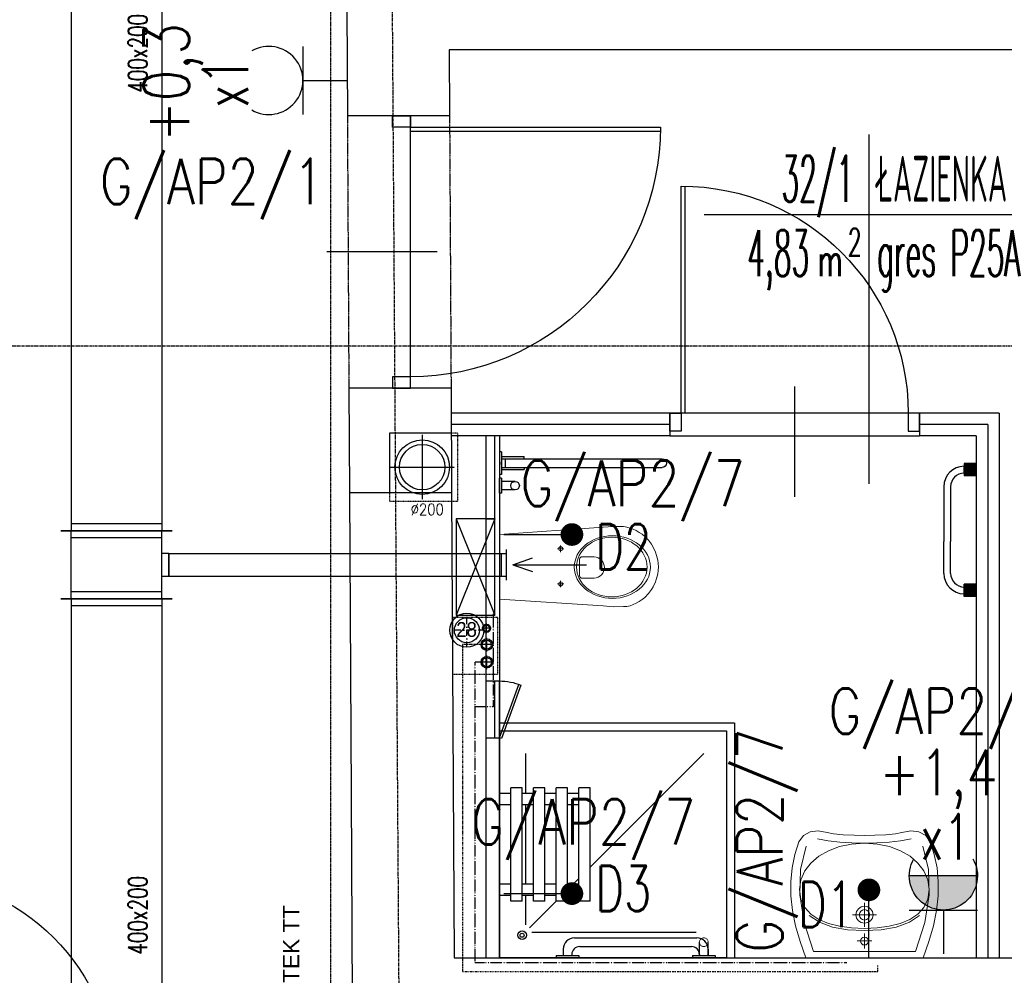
# Model space of a CAD drawing. Header units: inches. Extents: x -145354 to -97635, y 38777 to 78670.
# Tile 127 of 231: x -139151 to -138718, y 50247 to 50668. Entities that reach past the tile are written whole.
import ezdxf
from ezdxf.enums import TextEntityAlignment as Align

# ---------------------------------------------------------------- set-up
doc = ezdxf.new("R2010")
doc.units = ezdxf.units.IN
doc.header["$MEASUREMENT"] = 0
for name, pattern in [('00-inst$0$DASHDOT', [1, 0.5, -0.25, 0, -0.25]), ('CENTER', [2, 1.25, -0.25, 0.25, -0.25]), ('DASHDOT', [1, 0.5, -0.25, 0, -0.25]), ('DASHED', [0.75, 0.5, -0.25]), ('DASHED2', [0.375, 0.25, -0.125]), ('DIVIDE', [31.75, 12.7, -6.35, 0, -6.35, 0, -6.35]), ('HIDDEN', [0.375, 0.25, -0.125])]:
    doc.linetypes.add(name, pattern=pattern)
doc.layers.get('0').update_dxf_attribs({"color": 101})
for name, color, linetype in [('Drz---drzwi', 5, 'Continuous'), ('E-OPIS_POM', 6, 'Continuous'), ('E35', 6, 'Continuous'), ('E50', 3, 'Continuous'), ('Ins-kan', 54, 'Continuous'), ('Ins-tele-opis', 216, 'Continuous'), ('Ins-went', 141, 'Continuous'), ('Ins-went-opis', 141, 'Continuous'), ('Ins-wod', 152, 'Continuous'), ('m-went-nawiew', 152, 'Continuous'), ('Mw-cr-rury', 160, 'DIVIDE'), ('Mw-wc-rury', 160, 'DASHDOT'), ('Os-osie glowne', 8, 'CENTER'), ('piony_K_nr', 240, 'Continuous'), ('Sc-cegla pelna', 32, 'Continuous'), ('Sc-gazobeton', 45, 'Continuous'), ('Sc-gk', 120, 'Continuous'), ('Sc-gk-hatch', 8, 'Continuous'), ('Sc-nad', 5, 'DASHED2'), ('Sc-nadproza kon', 5, 'DASHED2'), ('stelaż_wc', 64, 'Continuous'), ('Suf-widok', 8, 'Continuous'), ('W-otwor-strop', 126, 'Continuous'), ('Wyp-grzejniki', 56, 'Continuous'), ('Wyp-meble', 155, 'Continuous'), ('Wyp-sanitar', 131, 'Continuous')]:
    doc.layers.add(name, color=color, linetype=linetype)
doc.styles.add('KA wymiar', font='romans.shx', dxfattribs={"width": 0.6})
doc.styles.add('ROMANS', font='romans', dxfattribs={"width": 0.85})
doc.styles.add('tab-bud$0$ROMANS', font='romans', dxfattribs={"width": 0.7})
doc.styles.add('TYTUL2', font='ARIAL.TTF')
doc.linetypes.add('BATTING', pattern='A,0.0001,-0.1,[134,ltypeshp.shx,S=0.1,R=0,X=-0.1,Y=0],-0.2,[134,ltypeshp.shx,S=0.1,R=180,X=0.1,Y=0],-0.1', length=0.4001)

# ---------------------------------------------------------------- blocks, each defined once
blk = doc.blocks.new('pow')
for p, q in [((0, 0.5229), (0, -0.5229)), ((-1.0753, 0), (1.7797, 0))]:
    blk.add_line(p, q)
at = {"style": 'KA wymiar', "width": 0.6}
for s, height, p in [('2', 0.18, (-0.1392, -0.2698)), ('m', 0.21, (-0.3332, -0.401))]:
    blk.add_text(s, height=height, dxfattribs=at).set_placement(p)
at = {"style": 'KA wymiar'}
for tag, width, p in [('01', 0.7, (-0.1311, 0.0844)), ('000.00', 0.6, (-0.3636, -0.401))]:
    blk.add_attdef(tag, text='', height=0.3, dxfattribs=dict(at, width=width)).set_placement(p, align=Align.RIGHT)
blk.add_attdef('POMIESZCZENIE', (0.0709, 0.0844), '', height=0.3, dxfattribs=at)
at = {"style": 'KA wymiar', "width": 0.8}
blk.add_attdef('POSADZKA', (0.0709, -0.401), '', height=0.3, dxfattribs=at)
blk = doc.blocks.new('g2')
at = {"layer": 'E35'}
blk.add_line((15, 19.27), (-15, 19.27), dxfattribs=at)
blk.add_arc((0, 34.27), 15, 150, 30, dxfattribs=at)
at = {"layer": 'E50'}
blk.add_line((0, 19.27), (0, 0), dxfattribs=at)
blk = doc.blocks.new('G1')
at = {"layer": 'E35'}
blk.add_hatch(color=256, dxfattribs=at).paths.add_polyline_path([(10, 22.85), (-10, 22.85, 1)])
for p, q in [((-10, 22.85), (10, 22.85)), ((10, 12.85), (-10, 12.85))]:
    blk.add_line(p, q, dxfattribs=at)
blk.add_arc((0, 22.85), 10, 150, 30, dxfattribs=at)
at = {"layer": 'E50'}
blk.add_line((0, 12.85), (0, 0), dxfattribs=at)
blk = doc.blocks.new('_DRZWI_W120')
at = {"ltscale": 25}
for p, q in [((44517.38, 20745.07), (44517.38, 20635.07)), ((44504.38, 20690.07), (44558.38, 20690.07))]:
    blk.add_line(p, q, dxfattribs=at)
at = {"ltscale": 7}
for p, q in [((44517.38, 20635.07), (44407.38, 20635.07)), ((44517.38, 20637.07), (44407.4, 20637.07))]:
    blk.add_line(p, q, dxfattribs=at)
at = {"ltscale": 25}
for points in [[(44525.38, 20750.07), (44517.38, 20750.07), (44517.38, 20745.07), (44525.38, 20745.07)], [(44525.38, 20630.07), (44517.38, 20630.07), (44517.38, 20635.07), (44525.38, 20635.07)]]:
    blk.add_lwpolyline(points, close=True, dxfattribs=at)
blk.add_arc((44517.38, 20635.07), 110, 90, 180, dxfattribs=at)
at = {"linetype": 'DASHED', "ltscale": 20}
blk.add_arc((44517.38, 20635.07), 110, 180, 270, dxfattribs=at)
blk = doc.blocks.new('_0630_BRODZIK_NIEPELNOSPRAWNI')
for p, q in [((27.51, -5), (27.51, 0)), ((32.51, -5), (32.51, 0)), ((67.51, -5), (67.51, 0)), ((72.51, -5), (72.51, 0)), ((25.01, -10), (25.01, -5)), ((25.01, -5), (75.01, -5)), ((75.01, -10), (75.01, -5)), ((27.51, -11.56), (14.61, -11.56)), ((25.01, -10), (75.01, -10)), ((27.51, -15), (27.51, -10)), ((32.51, -15), (32.51, -10)), ((67.51, -11.56), (32.51, -11.56)), ((67.51, -15), (67.51, -10)), ((72.51, -15), (72.51, -10)), ((90.03, -11.56), (72.51, -11.56)), ((11.25, -86.65), (11.25, -14.3)), ((25.01, -25.01), (13.26, -13.26)), ((25.01, -20), (25.01, -15)), ((25.01, -15), (75.01, -15)), ((75.01, -20), (75.01, -15)), ((25.01, -20), (75.01, -20)), ((27.51, -25), (27.51, -20)), ((32.51, -25), (32.51, -20)), ((67.51, -25), (67.51, -20)), ((72.51, -25), (72.51, -20)), ((1.05, -25), (0.05, -25)), ((1.05, -25), (1.05, -35)), ((25.01, -30), (25.01, -25)), ((25.01, -25), (75.01, -25)), ((75.01, -30), (75.01, -25)), ((3.85, -28.1), (1.05, -28.1)), ((25.01, -30), (75.01, -30)), ((27.51, -35), (27.51, -30)), ((32.51, -35), (32.51, -30)), ((32.51, -35), (32.51, -30)), ((67.51, -35), (67.51, -30)), ((72.51, -35), (72.51, -30)), ((1.55, -31.9), (1.05, -31.9)), ((8.85, -33.1), (8.85, -86.9)), ((32.51, -32.51), (32.51, -32.5)), ((35, -35), (32.51, -32.51)), ((1.05, -35), (0.05, -35)), ((5.05, -35.4), (5.05, -84.6)), ((25.01, -40), (25.01, -35)), ((25.01, -35), (75.01, -35)), ((75.01, -40), (75.01, -35)), ((25.01, -40), (75.01, -40)), ((90.03, -90.03), (40, -40)), ((1.05, -85), (0.05, -85)), ((1.05, -85), (1.05, -95)), ((1.05, -88.1), (6.95, -88.08)), ((1.55, -88.1), (1.05, -88.1)), ((1.05, -91.9), (6.95, -91.93)), ((3.85, -91.9), (1.05, -91.9))]:
    blk.add_line(p, q)
blk.add_lwpolyline([(0, 0), (100, 0), (100, -100), (0, -100)], close=True)
at = {"linetype": 'DASHED', "ltscale": 0.5}
blk.add_lwpolyline([(103.5, 0), (103.5, -103.5), (0, -103.5)], dxfattribs=at)
for points in [[(100, 0), (103.5, 0)], [(1.05, -95), (0.05, -95)], [(0, -100), (0, -103.5)]]:
    blk.add_lwpolyline(points)
at = {"const_width": 0.35}
blk.add_lwpolyline([(6.95, -88.08, 1), (6.95, -91.93, 1)], format="xyb", close=True, dxfattribs=at)
for radius in [1.9, 0.901]:
    blk.add_circle((10, -10), radius)
for centre, radius, start, end in [((3.85, -33.1), 5, 0, 90), ((1.55, -35.4), 3.5, 0, 90), ((1.55, -84.6), 3.5, 270, 0), ((3.85, -86.9), 5, 270, 0)]:
    blk.add_arc(centre, radius, start, end)
blk = doc.blocks.new('_0630_UMYWALKA_NIEPEŁNOSPRAWNY')
at = {"lineweight": 0}
for points in [[(0, -54.01), (4.6, -54.04), (9.42, -54.29), (13.64, -54.72), (16.46, -55.28), (20.4, -56.01), (23.99, -55.58), (26.93, -53.97), (28.88, -51.12), (30.72, -45.51), (31.92, -39.69), (32.47, -33.64), (32.39, -27.38), (31.68, -20.89), (30.35, -14.17), (28.39, -7.2), (25.81, 0), (0, 0), (-25.81, 0), (-28.39, -7.2), (-30.35, -14.17), (-31.68, -20.89), (-32.39, -27.38), (-32.47, -33.64), (-31.92, -39.69), (-30.72, -45.51), (-28.88, -51.12), (-26.93, -53.97), (-23.99, -55.58), (-20.4, -56.01), (-16.46, -55.28), (-13.64, -54.72), (-9.42, -54.29), (-4.6, -54.04), (0, -54.01)], [(0, -5.72), (0.68, -5.86), (1.24, -6.24), (1.61, -6.8), (1.75, -7.48), (1.61, -8.16), (1.24, -8.71), (0.68, -9.09), (0, -9.23), (-0.68, -9.09), (-1.24, -8.71), (-1.61, -8.16), (-1.75, -7.48), (-1.61, -6.8), (-1.24, -6.24), (-0.68, -5.86), (0, -5.72)], [(0, -15.26), (1.46, -15.56), (2.65, -16.36), (3.46, -17.56), (3.75, -19.01), (3.46, -20.47), (2.65, -21.66), (1.46, -22.47), (0, -22.76), (-1.46, -22.47), (-2.65, -21.66), (-3.46, -20.47), (-3.75, -19.01), (-3.46, -17.56), (-2.65, -16.36), (-1.46, -15.56), (0, -15.26)], [(0, -16.71), (0.89, -16.89), (1.63, -17.39), (2.12, -18.12), (2.3, -19.01), (2.12, -19.91), (1.63, -20.64), (0.89, -21.13), (0, -21.31), (-0.89, -21.13), (-1.63, -20.64), (-2.12, -19.91), (-2.3, -19.01), (-2.12, -18.12), (-1.63, -17.39), (-0.89, -16.89), (0, -16.71)]]:
    blk.add_lwpolyline(points, close=True, dxfattribs=at)
for points in [[(25.67, -49.28), (28.14, -38.98), (28.45, -27.74), (26.59, -15.65), (22.51, -2.8), (0, -2.8), (-22.51, -2.8), (-26.59, -15.65), (-28.45, -27.74), (-28.14, -38.98), (-25.67, -49.28)], [(0, -10.73), (0, -4.22)], [(-3.25, -7.48), (3.25, -7.48)], [(-24.26, -18.74), (-19.75, -15.71), (-14.01, -13.63), (-7.31, -12.42), (0.07, -12.04), (7.44, -12.42), (14.14, -13.63), (19.88, -15.71), (24.39, -18.74)], [(-28.45, -30.14), (-27.86, -25.83), (-26.17, -22.22), (-23.51, -19.26), (-20, -16.92), (-15.76, -15.17), (-10.92, -13.96), (-5.6, -13.26), (0.07, -13.04), (5.74, -13.26), (11.05, -13.96), (15.89, -15.17), (20.13, -16.92), (23.64, -19.26), (26.3, -22.22), (27.99, -25.83), (28.58, -30.14)], [(0, -24.26), (0, -13.76)], [(5.34, -19.01), (-5.34, -19.01)], [(-28.45, -30.14), (-27.86, -34.42), (-26.18, -38.33), (-23.53, -41.81), (-20.04, -44.79), (-15.81, -47.22), (-10.99, -49.04), (-5.68, -50.17), (-0.02, -50.56), (5.66, -50.17), (10.98, -49.04), (15.83, -47.22), (20.09, -44.79), (23.61, -41.81), (26.29, -38.33), (27.99, -34.42), (28.58, -30.14)], [(20.64, -52.51), (15.94, -51.63), (10.86, -51.08), (5.51, -50.74), (0.02, -50.52), (-5.48, -50.74), (-10.83, -51.08), (-15.91, -51.63), (-20.61, -52.51)]]:
    blk.add_lwpolyline(points, dxfattribs=at)
at = {"lineweight": 0, "const_width": 0.282}
for points in [[(-0.13, -20.35), (-0.13, -20.35)], [(-0.07, -21.39), (-0.07, -21.39)]]:
    blk.add_lwpolyline(points, dxfattribs=at)
blk = doc.blocks.new('_GJKHGJ')
at = {"ltscale": 25}
for p, q in [((-8, -5), (-8, 0)), ((-8, 0), (-8, -5)), ((0, 0), (-8, 0)), ((0, -5), (0, 0)), ((0, -5), (0, 0)), ((-8, -115), (-8, -5)), ((-8, -5), (0, -5)), ((-19.7, -60), (28.9, -60)), ((-8, -115), (0, -115)), ((-8, -120), (-8, -115)), ((0, -115), (0, -120)), ((0, -115), (0, -120)), ((0, -120), (-8, -120))]:
    blk.add_line(p, q, dxfattribs=at)
at = {"ltscale": 7}
for p, q in [((-8, -5), (-118, -5)), ((-8, -6.8), (-117.99, -6.8))]:
    blk.add_line(p, q, dxfattribs=at)
blk.add_arc((-8, -5), 110, 180, 270)
blk = doc.blocks.new('g-1')
at = {"layer": 'Wyp-grzejniki', "ltscale": 10}
h = blk.add_hatch(color=256, dxfattribs=at)
h.paths.add_polyline_path([(0.04, 0), (-5.36, 0), (-5.36, -5.4), (0.04, -5.4)])
edge = h.paths.add_edge_path(flags=16)
edge.add_line((-5.36, -4.2), (-5.36, -1.2))
blk.add_hatch(color=256, dxfattribs=at).paths.add_polyline_path([(-0.02, -58.59), (-0.02, -53.19), (-5.42, -53.19), (-5.42, -58.59)])
at = {"layer": 'Wyp-grzejniki'}
for p, q in [((-5.4, 0), (-5.4, -5.4)), ((0, 0), (-5.4, 0)), ((0, 0), (0, -5.4)), ((-5.4, -4.2), (-5.4, -1.2)), ((-5.4, -1.2), (-5.4, -4.2)), ((0, -5.4), (-5.4, -5.4)), ((-14.31, -10.2, 0), (-14.31, -34.29, 0)), ((-11.31, -10.2, 0), (-11.31, -34.29, 0)), ((-14.31, -48.39, 0), (-14.31, -34.29, 0)), ((-11.31, -48.39, 0), (-11.31, -34.29, 0)), ((0, -53.19), (-5.4, -53.19)), ((-5.4, -58.59), (-5.4, -53.19)), ((-5.4, -57.39), (-5.4, -54.39)), ((0, -58.59), (0, -53.19)), ((0, -58.59), (-5.4, -58.59))]:
    blk.add_line(p, q, dxfattribs=at)
for centre, radius, start, end in [((-5.31, -10.2, 0), 9, 90.5974, 180), ((-5.31, -10.2, 0), 6, 90.8961, 180), ((-5.31, -48.39, 0), 9, 180, 269.4026), ((-5.31, -48.39, 0), 6, 180, 269.1039)]:
    blk.add_arc(centre, radius, start, end, dxfattribs=at)
blk = doc.blocks.new('_0630_WC_NIEPEŁNOSPRAWNY')
at = {"lineweight": 0}
for p, q in [((-14.26, 0), (-17.49, -45.7)), ((-14.26, 0), (14.26, 0)), ((14.26, 0), (17.15, -45.7)), ((-8.01, -26.98), (-8.01, -25.54)), ((7.49, -26.98), (7.49, -25.54)), ((-8.01, -26.98), (-9.42, -26.98)), ((-8.01, -26.98), (-6.53, -26.98)), ((-8.01, -26.98), (-8.01, -28.41)), ((7.49, -26.98), (6.08, -26.98)), ((7.49, -26.98), (8.97, -26.98)), ((7.49, -26.98), (7.49, -28.41)), ((-4.44, -36.51), (-4.44, -41.77)), ((-3.5, -35.21), (4, -35.21)), ((4.94, -36.51), (4.94, -41.77)), ((-17.49, -45.7), (-17.82, -50.14)), ((17.15, -45.7), (17.52, -50.14)), ((-17.82, -50.14), (-17.77, -54.69)), ((17.52, -50.14), (17.47, -54.69)), ((-17.77, -54.69), (-17.51, -56.08)), ((-17.51, -56.08), (-17.12, -57.53)), ((17.51, -56.08), (17.12, -57.53)), ((17.47, -54.69), (17.51, -56.08)), ((-17.12, -57.53), (-16.6, -58.93)), ((-16.6, -58.93), (-15.97, -60.29)), ((-15.97, -60.29), (-15.22, -61.59)), ((15.97, -60.29), (15.22, -61.59)), ((16.6, -58.93), (15.97, -60.29)), ((17.12, -57.53), (16.6, -58.93)), ((-15.22, -61.59), (-14.37, -62.83)), ((-14.37, -62.83), (-13.41, -63.99)), ((-13.41, -63.99), (-11.77, -65.6)), ((13.41, -63.99), (11.77, -65.6)), ((14.37, -62.83), (13.41, -63.99)), ((15.22, -61.59), (14.37, -62.83)), ((-11.77, -65.6), (-10, -66.94)), ((-10, -66.94), (-8.71, -67.72)), ((-8.71, -67.72), (-6.54, -68.77)), ((-6.54, -68.77), (-5.07, -69.25)), ((-5.07, -69.25), (-3.02, -69.72)), ((5.07, -69.25), (3.02, -69.72)), ((6.54, -68.77), (5.07, -69.25)), ((8.71, -67.72), (6.54, -68.77)), ((10, -66.94), (8.71, -67.72)), ((11.77, -65.6), (10, -66.94)), ((-3.02, -69.72), (-1.52, -69.92)), ((-1.52, -69.92), (0, -70)), ((1.52, -69.92), (0, -70)), ((3.02, -69.72), (1.52, -69.92))]:
    blk.add_line(p, q, dxfattribs=at)
for centre, radius, start, end in [((-3.24, -36.39), 1.2, 102.2339, 185.8899), ((3.75, -36.39), 1.2, 354.1101, 77.7661), ((0.25, -41.54), 4.7, 182.8022, 357.1978)]:
    blk.add_arc(centre, radius, start, end, dxfattribs=at)
for centre in [(-8.01, -26.98), (7.49, -26.98)]:
    blk.add_ellipse(centre, major_axis=(0.599, 0.599), ratio=1, start_param=5.497787, end_param=11.780972, dxfattribs=at)
for centre, major_axis, ratio in [((0.05, -49.75), (0, -16.75), 0.823529), ((0.05, -49.5), (0, -15.54), 0.845174)]:
    blk.add_ellipse(centre, major_axis=major_axis, ratio=ratio, dxfattribs=at)
blk = doc.blocks.new('_0630_DRZWI_100')
at = {"ltscale": 25}
for p, q in [((-4, -5), (-4, 0)), ((-4, 0), (-4, -5)), ((4, 0), (-4, 0)), ((4, -5), (4, 0)), ((4, -5), (4, 0)), ((-4, -105), (-4, -5)), ((-4, -5), (4, -5)), ((-15.7, -55), (32.9, -55)), ((-4, -105), (4, -105)), ((-4, -110), (-4, -105)), ((4, -105), (4, -110)), ((4, -105), (4, -110)), ((4, -110), (-4, -110))]:
    blk.add_line(p, q, dxfattribs=at)
at = {"ltscale": 7}
for p, q in [((-4, -5), (-104, -5)), ((-4, -6.8), (-103.98, -6.8))]:
    blk.add_line(p, q, dxfattribs=at)
blk.add_arc((-4, -5), 100, 180, 270)
blk = doc.blocks.new('N200')
at = {"layer": 'm-went-nawiew', "color": 254, "linetype": 'HIDDEN'}
for p, q in [((-141949.57, 41077.71), (-141949.57, 41049.17)), ((-141963.84, 41063.44), (-141935.3, 41063.44))]:
    blk.add_line(p, q, dxfattribs=at)
at = {"layer": 'm-went-nawiew', "color": 254}
blk.add_circle((-141949.57, 41063.44), 12, dxfattribs=at)
at = {"layer": 'm-went-nawiew'}
blk.add_circle((-141949.57, 41063.44), 10, dxfattribs=at)
blk = doc.blocks.new('_gslkflhklgj')
at = {"linetype": '00-inst$0$DASHDOT', "ltscale": 5}
for p, q in [((0, -7.5), (0, 7.5)), ((7.5, 0), (-7.5, 0))]:
    blk.add_line(p, q, dxfattribs=at)
for radius in [7.5, 5.5]:
    blk.add_circle((0, 0), radius)
blk = doc.blocks.new('pion_woda')
at = {"layer": 'Ins-wod'}
for p, q in [((3, 0), (-3, 0)), ((0, 3), (0, -3))]:
    blk.add_line(p, q, dxfattribs=at)
for centre, radius in [((0, 0.02), 2.55), ((0, 0), 2)]:
    blk.add_circle(centre, radius, dxfattribs=at)
blk = doc.blocks.new('pion_mały')
at = {"layer": 'Ins-wod'}
for p, q in [((0, 2.08), (0, -2.12)), ((2.1, -0.02), (-2.1, -0.02))]:
    blk.add_line(p, q, dxfattribs=at)
for centre, radius in [((0, 0), 1.79), ((0, -0.02), 1.4)]:
    blk.add_circle(centre, radius, dxfattribs=at)
blk = doc.blocks.new('WW_piony')
for name, p in [('pion_mały', (0, 0)), ('pion_woda', (7.18, 0.12)), ('pion_woda', (14.93, 0.15))]:
    blk.add_blockref(name, p)
blk = doc.blocks.new('rewizja')
at = {"layer": 'Wyp-meble'}
for p, q in [((-25, 6), (-25, 0)), ((-25, 6), (0, 6)), ((0, 6), (0, 0)), ((-25, 4), (-25, 2)), ((0, 2), (-25, 2)), ((0, 0), (-25, 0))]:
    blk.add_line(p, q, dxfattribs=at)
blk.add_lwpolyline([(-23.15, -9.49), (0.34, -0.94), (0, 0), (-23.49, -8.55)], close=True, dxfattribs=at)
blk.add_arc((0, 0), 25, 180, 202.2924, dxfattribs=at)
blk = doc.blocks.new('0630_STRZAŁKA')
at = {"ltscale": 0.5}
for points in [[(0, 0), (-3.03, -8.56)], [(0, 0), (0, -32.43)], [(0, 0), (3.03, -8.56)]]:
    blk.add_lwpolyline(points, dxfattribs=at)
blk = doc.blocks.new('_0630_BARIERKA_NIEPEŁNOSPRAWNY')
for p, q in [((0, 13.3), (0, 6.7)), ((1, 13.3), (0, 13.3)), ((1, 6.7), (1, 13.3)), ((1, 8.07), (1, 11.87)), ((6.9, 11.87), (1, 11.87)), ((1, 6.7), (0, 6.7)), ((0, -5), (0, 5)), ((6.9, 8.07), (1, 8.07)), ((1, -5), (1, 5)), ((1, 2.9), (11, 2.9)), ((1, 1.91), (71.63, 1.91)), ((1, 0.6), (1, -0.4)), ((2.74, 1.9), (2.74, -1.9)), ((11, 1.9), (11, 2.9)), ((1, -1.89), (71.63, -1.89)), ((1, -1.9), (11, -1.9)), ((1, -2.9), (11, -2.9)), ((11, -1.9), (11, -2.9))]:
    blk.add_line(p, q)
for points in [[(1, 5), (0, 5)], [(1, -5), (0, -5)]]:
    blk.add_lwpolyline(points)
for centre, start, end in [((6.9, 9.97), 90, 270), ((6.9, 9.97), 90, 270), ((6.9, 9.97), 270, 90), ((71.63, 0.01), 270, 90)]:
    blk.add_arc(centre, 1.9, start, end)

msp = doc.modelspace()

# ---------------------------------------------------------------- linework, layer by layer
at = {"layer": 'E-OPIS_POM'}
msp.add_line((-138777.41, 50551.59), (-138777.41, 50463.47), dxfattribs=at)
at = {"layer": 'E35'}
for p, q in [((-138938.2, 50441.21), (-138908.2, 50441.21)), ((-138777.44, 50254.69), (-138777.44, 50284.69)), ((-138938.2, 50283.04), (-138908.2, 50283.04))]:
    msp.add_line(p, q, dxfattribs=at)
at = {"layer": 'E35', "const_width": 5}
for points in [[(-138908.2, 50443.71, -1), (-138908.2, 50438.71, -1)], [(-138777.44, 50287.19, 1), (-138777.44, 50282.19, 1)], [(-138908.2, 50285.54, -1), (-138908.2, 50280.54, -1)]]:
    msp.add_lwpolyline(points, format="xyb", close=True, dxfattribs=at)
at = {"layer": 'Ins-went'}
for p, q in [((-139128.73, 50717.1), (-139128.73, 50442.6)), ((-139088.73, 50717.1), (-139088.73, 50442.6)), ((-139088.73, 50445.9), (-139128.73, 50445.9)), ((-139084.23, 50442.9), (-139133.23, 50442.9)), ((-139133.23, 50442.9), (-139084.23, 50442.9)), ((-139128.73, 50412.9), (-139128.73, 50442.9)), ((-139088.73, 50412.9), (-139088.73, 50442.9)), ((-139128.73, 50439.9), (-139088.73, 50439.9)), ((-139085.73, 50432.9), (-139088.73, 50432.9)), ((-139085.73, 50432.9), (-139085.73, 50422.9)), ((-139085.73, 50422.9), (-139085.73, 50432.9)), ((-139085.73, 50432.9), (-138939.14, 50432.9)), ((-138939.14, 50422.9), (-138939.14, 50432.9)), ((-138939.14, 50432.9), (-138937.14, 50432.9)), ((-138937.14, 50434.65), (-138937.14, 50421.15)), ((-139088.73, 50422.9), (-139085.73, 50422.9)), ((-139085.73, 50422.9), (-138939.14, 50422.9)), ((-138939.14, 50422.9), (-138937.14, 50422.9)), ((-139088.73, 50415.9), (-139128.73, 50415.9)), ((-139084.23, 50412.9), (-139133.23, 50412.9)), ((-139133.23, 50412.9), (-139084.23, 50412.9)), ((-139128.73, 50412.9), (-139128.73, 50018.34)), ((-139088.73, 50412.9), (-139088.73, 50018.34)), ((-139128.73, 50409.9), (-139088.73, 50409.9))]:
    msp.add_line(p, q, dxfattribs=at)
at = {"layer": 'Mw-cr-rury', "ltscale": 0.03}
for p, q in [((-138942.86, 50407.49), (-138942.86, 50365.26)), ((-138948.18, 50384.98), (-138950.89, 50384.98)), ((-138950.89, 50384.98), (-138950.89, 50252.7)), ((-138942.86, 50365.26), (-138950.89, 50365.26)), ((-138950.89, 50252.7), (-138787.21, 50252.7))]:
    msp.add_line(p, q, dxfattribs=at)
at = {"layer": 'Mw-wc-rury'}
for p, q in [((-138948.21, 50392.72), (-138956.43, 50392.72)), ((-138956.43, 50392.72), (-138956.43, 50248.75)), ((-138773.5, 50248.75), (-138773.5, 50251.39)), ((-138956.43, 50248.75), (-138773.5, 50248.75))]:
    msp.add_line(p, q, dxfattribs=at)
at = {"layer": 'Os-osie glowne'}
for p, q in [((-138968.62, 47893.27), (-138995.96, 51985.69)), ((-138968.62, 47893.27), (-138995.96, 51985.69)), ((-143318.47, 50524.29), (-138010.68, 50524.29))]:
    msp.add_line(p, q, dxfattribs=at)
at = {"layer": 'Sc-cegla pelna'}
for p, q in [((-138468.22, 50654.69), (-138962.25, 50654.69)), ((-138962.07, 50625.69), (-139007.07, 50625.69)), ((-139006.16, 50459.69), (-139005.42, 50326.86)), ((-139005.42, 50326.86), (-139004.82, 50217.69))]:
    msp.add_line(p, q, dxfattribs=at)
for points in [[(-139007.72, 50742.7), (-139007.07, 50625.69)], [(-138962.23, 50654.69), (-138962.07, 50625.69)], [(-139006.16, 50459.69), (-138961.16, 50459.69), (-138960.03, 50254.69), (-138465.99, 50254.69)]]:
    msp.add_lwpolyline(points, dxfattribs=at)
at = {"layer": 'Sc-gazobeton'}
for p, q in [((-138961.41, 50505.69), (-139006.41, 50505.69)), ((-139006.41, 50505.69), (-139006.16, 50459.69)), ((-138961.41, 50505.69), (-138961.16, 50459.69)), ((-138961.3, 50485.89), (-138988.49, 50485.89)), ((-138988.49, 50485.89), (-138988.49, 50459.69))]:
    msp.add_line(p, q, dxfattribs=at)
at = {"layer": 'Sc-gk'}
for p, q in [((-138865.14, 50494.69), (-138961.35, 50494.69)), ((-138865.14, 50494.69), (-138865.14, 50484.69)), ((-138720.14, 50494.69), (-138755.14, 50494.69)), ((-138755.14, 50494.69), (-138755.14, 50484.69)), ((-138720.14, 50494.69), (-138720.14, 50254.69)), ((-138865.14, 50484.69), (-138961.29, 50484.69)), ((-138946.14, 50484.69), (-138946.14, 50254.69)), ((-138940.14, 50484.69), (-138940.14, 50254.69)), ((-138730.14, 50484.69), (-138755.14, 50484.69)), ((-138730.14, 50484.69), (-138730.14, 50254.69))]:
    msp.add_line(p, q, dxfattribs=at)
at = {"layer": 'Sc-gk-hatch', "linetype": 'BATTING', "ltscale": 0.22}
for p, q in [((-138865.14, 50489.69), (-138961.29, 50489.69)), ((-138725.14, 50489.69), (-138755.14, 50489.69)), ((-138725.14, 50489.69), (-138725.14, 50254.69))]:
    msp.add_line(p, q, dxfattribs=at)
at = {"layer": 'Sc-nad'}
msp.add_line((-138865.14, 50484.69), (-138755.14, 50484.69), dxfattribs=at)
at = {"layer": 'Sc-nadproza kon', "linetype": 'DASHDOT', "ltscale": 0.5}
for points in [[(-139007.07, 50625.69), (-139006.41, 50505.69)], [(-138962.07, 50625.69), (-138961.41, 50505.69)]]:
    msp.add_lwpolyline(points, dxfattribs=at)
at = {"layer": 'stelaż_wc', "ltscale": 5}
for p, q in [((-138942.14, 50448.19), (-138959.14, 50405.69)), ((-138959.14, 50448.19), (-138942.14, 50405.69))]:
    msp.add_line(p, q, dxfattribs=at)
for points in [[(-138942.14, 50448.19), (-138942.14, 50484.69), (-138946.14, 50484.69), (-138946.14, 50448.19)], [(-138942.14, 50405.69), (-138942.14, 50448.19), (-138959.14, 50448.19), (-138959.14, 50405.69)]]:
    msp.add_lwpolyline(points, close=True, dxfattribs=at)
at = {"layer": 'Suf-widok', "linetype": 'DIVIDE', "ltscale": 0.02}
msp.add_line((-139014.34, 48559.66), (-139014.34, 51031.7), dxfattribs=at)
at = {"layer": 'W-otwor-strop', "linetype": 'DASHED2', "ltscale": 0.3}
for points in [[(-138988.49, 50455.89), (-138958.49, 50455.89), (-138958.49, 50485.89), (-138988.49, 50485.89)], [(-138940.84, 50404.69), (-138960.84, 50404.69), (-138960.84, 50379.69), (-138940.84, 50379.69)]]:
    msp.add_lwpolyline(points, close=True, dxfattribs=at)

# ---------------------------------------------------------------- block references
at = {"rotation": 270}
msp.add_blockref('WW_piony', (-138945.8, 50399.9), dxfattribs=at)
at = {"xscale": -1, "rotation": 90}
msp.add_blockref('rewizja', (-138940.14, 50351.69), dxfattribs=at)
at = {"layer": 'Drz---drzwi', "xscale": -1}
msp.add_blockref('_GJKHGJ', (-138987.25, 50625.69), dxfattribs=at)
at = {"layer": 'Drz---drzwi', "xscale": -1, "rotation": 90}
msp.add_blockref('_0630_DRZWI_100', (-138865.14, 50490.69), dxfattribs=at)
at = {"layer": 'Drz---drzwi', "xscale": -0.8333333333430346, "yscale": 0.8333333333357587, "zscale": 0.8333333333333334}
msp.add_blockref('_DRZWI_W120', (-102103.39, 33002.93), dxfattribs=at)
at = {"layer": 'E-OPIS_POM'}
ref = msp.add_blockref('pow', (-138777.41, 50582.1), dxfattribs=dict(at, xscale=67.5, yscale=67.5, zscale=67.5))
ref.add_attrib('000.00', '4,83', dxfattribs={"layer": '0', "height": 20.25, "style": 'KA wymiar', "width": 0.448374}).set_placement((-138803.72, 50555.03), align=Align.RIGHT)
ref.add_attrib('01', '32/1', dxfattribs={"layer": '0', "height": 20.25, "style": 'KA wymiar', "width": 0.448374}).set_placement((-138784.02, 50587.79), align=Align.RIGHT)
ref.add_attrib('POMIESZCZENIE', 'ŁAZIENKA', (-138773.83, 50587.79), dxfattribs={"layer": '0', "height": 20.25, "style": 'KA wymiar', "width": 0.448374})
ref.add_attrib('POSADZKA', 'gres P25A', (-138773.83, 50555.03), dxfattribs={"layer": '0', "height": 20.25, "style": 'KA wymiar', "width": 0.448374})
at = {"layer": 'E35', "rotation": 89.99999999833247}
msp.add_blockref('g2', (-139007.4, 50641.21), dxfattribs=at)
at = {"layer": 'E35', "xscale": -1.5, "yscale": 1.5, "zscale": 1.5}
msp.add_blockref('G1', (-138744.64, 50256.54), dxfattribs=at)
at = {"layer": 'Ins-kan'}
msp.add_blockref('_gslkflhklgj', (-138954.46, 50399.05), dxfattribs=at)
at = {"layer": 'Ins-went-opis', "rotation": 90}
msp.add_blockref('0630_STRZAŁKA', (-138934.14, 50427.9), dxfattribs=at)
at = {"layer": 'm-went-nawiew'}
msp.add_blockref('N200', (2975.47, 9407.45), dxfattribs=at)
at = {"layer": 'Wyp-grzejniki'}
msp.add_blockref('g-1', (-138730.14, 50472.48), dxfattribs=at)
at = {"layer": 'Wyp-sanitar', "xscale": -1}
for name, p, rotation in [('_0630_BARIERKA_NIEPEŁNOSPRAWNY', (-138940.15, 50472.7), 180), ('_0630_WC_NIEPEŁNOSPRAWNY', (-138940.14, 50426.94), 90)]:
    msp.add_blockref(name, p, dxfattribs=dict(at, rotation=rotation))
at = {"layer": 'Wyp-sanitar'}
for name, p, rotation in [('_0630_BRODZIK_NIEPELNOSPRAWNI', (-138940.14, 50254.69), 90), ('_0630_UMYWALKA_NIEPEŁNOSPRAWNY', (-138779.37, 50254.69), 180)]:
    msp.add_blockref(name, p, dxfattribs=dict(at, rotation=rotation))

# ---------------------------------------------------------------- texts
at = {"layer": 'E35', "style": 'ROMANS'}
for s, rotation, width, p in [('+0,3', 90, 0.8, (-139083.71, 50640.34)), ('x1', 90, 0.7, (-139060.73, 50640.28)), ('G/AP2/1', 360, 0.8, (-139066.64, 50595.32)), ('G/AP2/7', 90, 0.8, (-138824.09, 50306.44))]:
    msp.add_text(s, height=20, rotation=rotation, dxfattribs=dict(at, width=width)).set_placement(p, align=Align.MIDDLE)
for s, width, p in [('G/AP2/7', 0.8, (-138881.41, 50462.34)), ('D2', 0.7, (-138885.59, 50435.82)), ('G/AP2/2', 0.8, (-138745.87, 50362)), ('+1,4', 0.8, (-138746.85, 50333.38)), ('G/AP2/7', 0.8, (-138903.18, 50313.18)), ('x1', 0.7, (-138743.71, 50308.09)), ('D3', 0.7, (-138885.59, 50285.32)), ('D1', 0.7, (-138796.4, 50278.27))]:
    msp.add_text(s, height=20, dxfattribs=dict(at, width=width)).set_placement(p, align=Align.MIDDLE)
at = {"layer": 'Ins-tele-opis', "style": 'TYTUL2'}
msp.add_text('TRASA KORYTEK TT', height=7.1196, rotation=90, dxfattribs=at).set_placement((-139028.27, 50179.64))
at = {"layer": 'Ins-went', "style": 'tab-bud$0$ROMANS', "width": 0.7}
for p in [(-139095.17, 50635.86, 0), (-139095.17, 50256.19, 0)]:
    msp.add_text('400x200', height=8.424, rotation=90, dxfattribs=at).set_placement(p)
at = {"layer": 'Ins-went', "style": 'ROMANS', "width": 0.85}
msp.add_text('%%C200', height=5, dxfattribs=at).set_placement((-138979.18, 50449.79, 0))
at = {"layer": 'piony_K_nr', "style": 'TYTUL2', "width": 0.9}
msp.add_text('28', height=6.5, dxfattribs=at).set_placement((-138959.13, 50396.14, -76.7))

doc.saveas('drawing.dxf')
